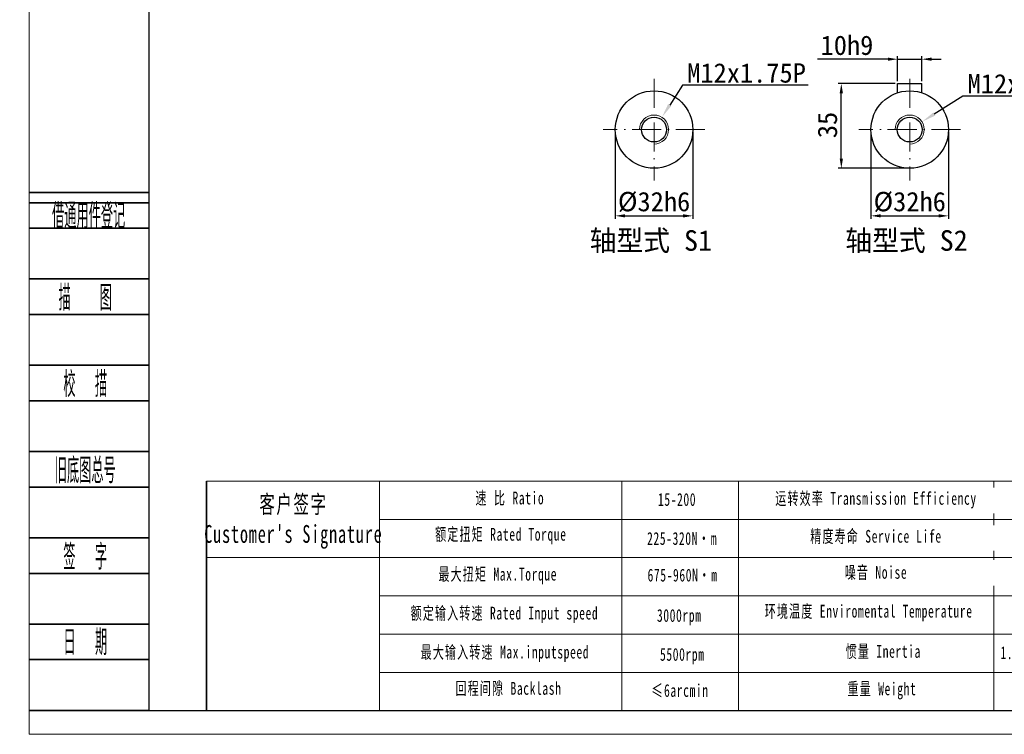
# Model space of a CAD drawing. Header units: millimetres. Extents: x 7099 to 7931, y -723 to -137.
# Tile 1 of 12: x 7099 to 7505, y -723 to -428. Entities that reach past the tile are written whole.
import ezdxf
from ezdxf.enums import TextEntityAlignment as Align

# ---------------------------------------------------------------- set-up
doc = ezdxf.new("R2010")
doc.units = ezdxf.units.MM
doc.header["$PDSIZE"] = -5
doc.linetypes.add('ACAD_ISO10W100', pattern=[18, 12, -3, 0, -3])
doc.layers.get('0').update_dxf_attribs({"lineweight": 18})
doc.layers.get('Defpoints').update_dxf_attribs({"lineweight": 18})
for name, color, linetype, lineweight in [('2细线层', 4, 'Continuous', 35), ('6文字层', 3, 'Continuous', 35), ('7标注层', 4, 'Continuous', 35), ('SLD-0', 7, 'Continuous', 18), ('中心线层', 7, 'ACAD_ISO10W100', 0), ('图框_外框线', 7, 'Continuous', 18), ('尺寸线层', 3, 'Continuous', 18), ('标注线', 7, 'Continuous', 18), ('粗实线', 7, 'Continuous', 40)]:
    doc.layers.add(name, color=color, linetype=linetype, lineweight=lineweight)
doc.styles.add('PC_TEXTSTYLE', font='ISOCP.SHX', dxfattribs={"width": 0.707, "bigfont": 'GBCBIG.SHX'})
doc.styles.add('工程字', font='txt')
doc.styles.add('标准', font='txt', dxfattribs={"width": 0.667})
doc.dimstyles.new('DIMSTYLE_17', dxfattribs={"dimtxt": 8, "dimasz": 12, "dimexe": 0.18, "dimexo": 0.0625, "dimgap": 0.09, "dimtad": 1, "dimtih": 1, "dimtoh": 1, "dimdec": 3, "dimdsep": 46, "dimtxsty": 'Standard', "dimblk": '_CAXARROW', "dimcen": 0.09, "dimdle": 24, "dimadec": 0, "dimazin": 0, "dimtfac": 0.7, "dimtdec": 3, "dimtofl": 0, "dimtmove": 0, "dimatfit": 3, "dimfxl": 1, "dimtolj": 1, "dimarcsym": 0})
doc.dimstyles.new('ISO-25', dxfattribs={"dimtxt": 8, "dimasz": 4, "dimexe": 1.25, "dimexo": 0.625, "dimgap": 1.7, "dimtad": 1, "dimtxsty": '工程字', "dimcen": 2, "dimdle": 8, "dimadec": 0, "dimazin": 0, "dimtfac": 1, "dimtmove": 0, "dimatfit": 3, "dimfxl": 1, "dimarcsym": 0})

# ---------------------------------------------------------------- blocks, each defined once
blk = doc.blocks.new('*D93')
at = {"layer": 'Defpoints', "color": 0}
for p in [(7449.97, -473.48), (7481.97, -473.48), (7481.97, -509.09)]:
    blk.add_point(p, dxfattribs=at)
at = {"layer": '尺寸线层', "color": 0, "lineweight": -2}
for p, q in [((7449.97, -474.48), (7449.97, -510.34)), ((7481.97, -474.48), (7481.97, -510.34)), ((7453.97, -509.09), (7477.97, -509.09))]:
    blk.add_line(p, q, dxfattribs=at)
at = {"layer": '尺寸线层', "color": 0}
for points in [[(7453.97, -508.43), (7453.97, -509.76), (7449.97, -509.09)], [(7477.97, -509.76), (7477.97, -508.43), (7481.97, -509.09)]]:
    blk.add_solid(points, dxfattribs=at)
at = {"layer": '尺寸线层', "color": 0, "insert": (7465.97, -503.39), "char_height": 8, "attachment_point": 5, "style": '工程字'}
blk.add_mtext('%%C32h6', dxfattribs=at)
blk = doc.blocks.new('*D94')
at = {"layer": 'Defpoints', "color": 0}
for p in [(7437.75, -454.48), (7460.97, -454.48), (7465.97, -489.48)]:
    blk.add_point(p, dxfattribs=at)
at = {"layer": '尺寸线层', "color": 0, "lineweight": -2}
for p, q in [((7459.97, -454.48), (7436.5, -454.48)), ((7437.75, -485.48), (7437.75, -458.48)), ((7464.97, -489.48), (7436.5, -489.48))]:
    blk.add_line(p, q, dxfattribs=at)
at = {"layer": '尺寸线层', "color": 0}
for points in [[(7438.42, -458.48), (7437.08, -458.48), (7437.75, -454.48)], [(7437.08, -485.48), (7438.42, -485.48), (7437.75, -489.48)]]:
    blk.add_solid(points, dxfattribs=at)
at = {"layer": '尺寸线层', "color": 0, "insert": (7432.05, -471.58), "char_height": 8, "attachment_point": 5, "rotation": 90, "style": '工程字'}
blk.add_mtext('35', dxfattribs=at)
blk = doc.blocks.new('*D95')
at = {"layer": 'Defpoints', "color": 0}
for p in [(7470.97, -444.43), (7460.97, -454.48), (7470.97, -454.48)]:
    blk.add_point(p, dxfattribs=at)
at = {"layer": '尺寸线层', "color": 0, "lineweight": -2}
for p, q in [((7456.97, -444.43), (7427.89, -444.43)), ((7460.97, -453.48), (7460.97, -443.18)), ((7460.97, -444.43), (7470.97, -444.43)), ((7470.97, -453.48), (7470.97, -443.18)), ((7474.97, -444.43), (7478.97, -444.43))]:
    blk.add_line(p, q, dxfattribs=at)
at = {"layer": '尺寸线层', "color": 0}
for points in [[(7456.97, -445.1), (7456.97, -443.77), (7460.97, -444.43)], [(7474.97, -443.77), (7474.97, -445.1), (7470.97, -444.43)]]:
    blk.add_solid(points, dxfattribs=at)
at = {"layer": '尺寸线层', "color": 0, "insert": (7440.07, -438.73), "char_height": 8, "attachment_point": 5, "style": '工程字'}
blk.add_mtext('10h9', dxfattribs=at)
blk = doc.blocks.new('_CAXARROW')
blk.add_hatch(color=0).paths.add_polyline_path([(0, 0), (-1, 0.125), (-1, -0.125)], flags=0)
blk = doc.blocks.new('*D96')
at = {"layer": 'Defpoints', "color": 0}
for p in [(7471.04, -470.27), (7460.9, -476.69)]:
    blk.add_point(p, dxfattribs=at)
at = {"layer": '尺寸线层', "color": 0, "lineweight": -2}
for p, q in [((7487.85, -459.64), (7476.11, -467.07)), ((7539.8, -459.64), (7487.85, -459.64)), ((7465.88, -473.48), (7466.06, -473.48)), ((7465.97, -473.57), (7465.97, -473.39))]:
    blk.add_line(p, q, dxfattribs=at)
at = {"layer": '尺寸线层', "color": 0, "lineweight": -2, "xscale": 6, "yscale": 6, "zscale": 6, "rotation": 212.3170549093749}
blk.add_blockref('_CAXARROW', (7471.04, -470.27), dxfattribs=at)
at = {"layer": '尺寸线层', "color": 0, "lineweight": 25, "insert": (7514.32, -454.64), "char_height": 8, "attachment_point": 5, "style": '工程字'}
blk.add_mtext('\\A1;M12x1.75P', dxfattribs=at)
blk = doc.blocks.new('_FILLED')
at = {"linetype": 'ByBlock'}
blk.add_hatch(color=0, dxfattribs=at).paths.add_polyline_path([(0, 0), (-1, 0.133), (-1, -0.133)], flags=0)
blk = doc.blocks.new('*D98')
at = {"layer": 'Defpoints', "color": 0}
for p in [(7344.48, -473.48), (7376.48, -473.48), (7376.48, -509.09)]:
    blk.add_point(p, dxfattribs=at)
at = {"layer": '尺寸线层', "color": 0, "lineweight": -2}
for p, q in [((7344.48, -474.48), (7344.48, -510.34)), ((7376.48, -474.48), (7376.48, -510.34)), ((7348.48, -509.09), (7372.48, -509.09))]:
    blk.add_line(p, q, dxfattribs=at)
at = {"layer": '尺寸线层', "color": 0}
for points in [[(7348.48, -508.43), (7348.48, -509.76), (7344.48, -509.09)], [(7372.48, -509.76), (7372.48, -508.43), (7376.48, -509.09)]]:
    blk.add_solid(points, dxfattribs=at)
at = {"layer": '尺寸线层', "color": 0, "insert": (7360.48, -503.39), "char_height": 8, "attachment_point": 5, "style": '工程字'}
blk.add_mtext('%%C32h6', dxfattribs=at)
blk = doc.blocks.new('*D99')
at = {"layer": 'Defpoints', "color": 0}
for p in [(7363.7, -468.42), (7357.25, -478.54)]:
    blk.add_point(p, dxfattribs=at)
at = {"layer": '尺寸线层', "color": 0, "lineweight": -2}
for p, q in [((7372.16, -455.17), (7366.93, -463.37)), ((7424.11, -455.17), (7372.16, -455.17)), ((7360.39, -473.48), (7360.57, -473.48)), ((7360.48, -473.57), (7360.48, -473.39))]:
    blk.add_line(p, q, dxfattribs=at)
at = {"layer": '尺寸线层', "color": 0, "lineweight": -2, "xscale": 6, "yscale": 6, "zscale": 6, "rotation": 237.4443507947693}
blk.add_blockref('_CAXARROW', (7363.7, -468.42), dxfattribs=at)
at = {"layer": '尺寸线层', "color": 0, "lineweight": 25, "insert": (7398.64, -450.17), "char_height": 8, "attachment_point": 5, "style": '工程字'}
blk.add_mtext('\\A1;M12x1.75P', dxfattribs=at)

msp = doc.modelspace()

# ---------------------------------------------------------------- linework, layer by layer
for p, q in [((7247.245, -618.5922), (7247.245, -713.274)), ((7347.1842, -618.5922), (7347.1842, -713.274))]:
    msp.add_line(p, q)
at = {"layer": '2细线层'}
for p, q in [((7102.8969, -499.5097), (7151.9576, -499.5097)), ((7102.8969, -503.7009), (7151.9576, -503.7009)), ((7102.8969, -514.1787), (7151.9576, -514.1787)), ((7102.8969, -535.1344), (7151.9576, -535.1344)), ((7102.8969, -549.8034), (7151.9576, -549.8034)), ((7102.8969, -570.7591), (7151.9576, -570.7591)), ((7102.8969, -585.4281), (7151.9576, -585.4281)), ((7102.8969, -606.3838), (7151.9576, -606.3838)), ((7102.8969, -621.0528), (7151.9576, -621.0528)), ((7102.8969, -642.0085), (7151.9576, -642.0085)), ((7102.8969, -656.6775), (7151.9576, -656.6775)), ((7102.8969, -677.6332), (7151.9576, -677.6332)), ((7102.8969, -692.3022), (7151.9576, -692.3022)), ((7102.8969, -713.2579), (7151.9576, -713.2579))]:
    msp.add_line(p, q, dxfattribs=at)
at = {"layer": '7标注层', "color": 0}
msp.add_line((7175.8223, -618.5922), (7175.8223, -713.2579), dxfattribs=at)
at = {"layer": 'SLD-0'}
for p, q in [((7395.3367, -618.5922), (7395.3367, -713.2471)), ((7500.6569, -618.5922), (7500.6569, -713.2579))]:
    msp.add_line(p, q, dxfattribs=at)
at = {"layer": '中心线层', "color": 0}
for p, q in [((7360.4757, -452.4807), (7360.4757, -494.4807)), ((7465.9664, -452.4807), (7465.9664, -494.4807)), ((7381.4757, -473.4807), (7339.4757, -473.4807)), ((7486.9664, -473.4807), (7444.9664, -473.4807))]:
    msp.add_line(p, q, dxfattribs=at)
at = {"layer": '图框_外框线'}
for p, q in [((7175.8223, -618.5922), (7921.1131, -618.5922)), ((7247.245, -634.3872), (7666.1137, -634.3872)), ((7175.8223, -650.1822), (7921.1131, -650.1822)), ((7247.245, -665.9772), (7921.1131, -665.9772)), ((7247.245, -681.7722), (7921.1131, -681.7722)), ((7247.245, -697.5672), (7921.1131, -697.5672))]:
    msp.add_line(p, q, dxfattribs=at)
at = {"layer": '图框_外框线', "color": 3}
msp.add_lwpolyline([(7102.6527, -723.1188), (7930.9741, -723.1188), (7930.9741, -137.3773), (7102.6527, -137.3773)], close=True, dxfattribs=at)
at = {"layer": '图框_外框线', "color": 3, "lineweight": 25}
msp.add_lwpolyline([(7151.9576, -713.2579), (7921.1131, -713.2579), (7921.1131, -147.2383), (7151.9576, -147.2383)], close=True, dxfattribs=at)
at = {"layer": '标注线', "color": 0}
for centre in [(7360.4757, -473.4807), (7465.9664, -473.4807)]:
    msp.add_arc(centre, 6, 270, 180, dxfattribs=at)
at = {"layer": '粗实线', "lineweight": 30}
for p, q in [((7460.9664, -458.282), (7460.9664, -454.4807)), ((7460.9664, -454.4807), (7470.9664, -454.4807)), ((7470.9664, -458.282), (7470.9664, -454.4807))]:
    msp.add_line(p, q, dxfattribs=at)
for centre, radius in [((7360.4757, -473.4807), 16), ((7465.9664, -473.4807), 16), ((7360.4757, -473.4807), 5.125), ((7465.9664, -473.4807), 5.125)]:
    msp.add_circle(centre, radius, dxfattribs=at)

# ---------------------------------------------------------------- texts
at = {"layer": '6文字层', "color": 3, "style": 'PC_TEXTSTYLE'}
for s, width, p in [('借通用件登记', 0.667, (7127.1612, -508.662)), ('描   图', 0.6667, (7125.763, -542.4689)), ('校  描', 0.667, (7125.763, -578.0936)), ('旧底图总号', 0.667, (7125.763, -613.7183)), ('签  字', 0.667, (7125.763, -649.343)), ('日  期', 0.667, (7125.776, -684.7585))]:
    msp.add_text(s, height=10.47785, dxfattribs=dict(at, width=width)).set_placement(p, align=Align.MIDDLE)
at = {"layer": 'SLD-0', "color": 1, "attachment_point": 2, "style": '标准'}
for s, insert, char_height, width in [("\\T1.1;客户签字\\PCustomer's Signature", (7211.6568, -624.4365), 7.371, 91.696), ('\\T1.1;速 比 Ratio', (7300.9593, -622.9354), 5.265, 43.019845), ('\\T1.1;15-200', (7369.9598, -623.5427), 5.265, 22.38568), ('\\T1.1;运转效率 Transmission Efficiency', (7452.0467, -623.0972), 5.265, 89.471058), ('\\T1.1;额定扭矩 Rated Torque', (7297.2585, -637.9132), 5.265, 93.478632), ('\\T1.1;225-320N·m', (7372.048, -639.6398), 5.265, 43.608018), ('\\T1.1;精度寿命 Service Life', (7452.0467, -638.7446), 5.265, 70.22842), ('\\T1.1;最大扭矩 Max.Torque', (7295.9632, -654.3703), 5.265, 62.148096), ('\\T1.1;噪音 Noise', (7452.0467, -653.6378), 5.265, 46.458098), ('\\T1.1;675-960N·m', (7372.2348, -654.7632), 5.265, 52.362822), ('\\T1.1;额定输入转速 Rated Input speed', (7298.7388, -670.4575), 5.265, 82.625473), ('\\T1.1;环境温度 Enviromental Temperature', (7449.0283, -669.6622), 5.265, 273.246595), ('\\T1.1;3000rpm', (7370.8704, -671.4153), 5.265, 36.277985), ('\\T1.1;最大输入转速 Max.inputspeed ', (7298.9239, -686.5448), 5.265, 83.102799), ('\\T1.1;惯量 Inertia', (7455.0652, -686.2522), 5.265, 47.565336), ('{\\T1.1;1.87-2.25kg.cm²}', (7522.8737, -686.825), 5.265, 66.31027), ('\\T1.1;5500rpm', (7372.127, -687.4915), 5.265, 115.123484), ('\\T1.1;回程间隙 Backlash', (7300.4042, -701.5226), 5.265, 67.383296), ('{\\T1.1;≤6arcmin }', (7371.1642, -702.3948), 5.265, 40.500929), ('\\T1.1;重量 Weight', (7454.4992, -701.711), 5.265, 40.939614)]:
    msp.add_mtext(s, dxfattribs=dict(at, insert=insert, char_height=char_height, width=width))
at = {"layer": '标注线', "color": 0, "lineweight": 20, "char_height": 8.5, "attachment_point": 5, "style": '工程字'}
for s, insert in [('轴型式 S1', (7359.1683, -519.7516)), ('轴型式 S2', (7464.6589, -519.7516))]:
    msp.add_mtext(s, dxfattribs=dict(at, insert=insert))

# ---------------------------------------------------------------- dimensions: what is measured, and where the dimension line sits
at = {"layer": '尺寸线层'}
for base, p1, p2, text, picture, middle in [((7470.9664, -444.4336), (7460.9664, -454.4807), (7470.9664, -454.4807), '<>h9', '*D95', (7440.067, -444.4336)), ((7376.4757, -509.0918), (7344.4757, -473.4807), (7376.4757, -473.4807), '%%C<>h6', '*D98', (7360.4757, -509.0918)), ((7481.9664, -509.0918), (7449.9664, -473.4807), (7481.9664, -473.4807), '%%C<>h6', '*D93', (7465.9664, -509.0918))]:
    dim = msp.add_linear_dim(base=base, p1=p1, p2=p2, text=text, dimstyle='ISO-25', override={"dimexo": 1, "dimtxsty": '工程字'}, dxfattribs=at)
    dim.commit()
    dim.dimension.update_dxf_attribs({"geometry": picture, "text_midpoint": middle, "dimtype": 160})
at = {"layer": '尺寸线层', "lineweight": 25}
for p1, p2, picture, middle in [((7357.247, -478.5379), (7363.7044, -468.4235), '*D99', (7398.6391, -455.1726)), ((7460.8958, -476.6883), (7471.037, -470.2731), '*D96', (7514.3214, -459.6395))]:
    dim = msp.add_diameter_dim_2p(p1=p1, p2=p2, text='M12x1.75P', dimstyle='DIMSTYLE_17', override={"dimasz": 6, "dimgap": 1, "dimtxsty": '工程字', "dimtol": 0, "dimldrblk": '_FILLED'}, dxfattribs=at)
    dim.commit()
    dim.dimension.update_dxf_attribs({"geometry": picture, "text_midpoint": middle, "dimtype": 163})
at = {"layer": '尺寸线层'}
dim = msp.add_linear_dim(base=(7437.7511, -454.4807), p1=(7465.9664, -489.4807), p2=(7460.9664, -454.4807), angle=90, dimstyle='ISO-25', override={"dimexo": 1, "dimtxsty": '工程字'}, dxfattribs=at)
dim.commit()
dim.dimension.update_dxf_attribs({"geometry": '*D94', "text_midpoint": (7437.7511, -471.5776), "dimtype": 160})

# ---------------------------------------------------------------- next in the draw order: texts
at = {"layer": 'SLD-0', "color": 1, "char_height": 5.265, "width": 273.246595, "attachment_point": 2, "style": '标准', "bg_fill": 2}
for s, insert in [('{\\f宋体|b0|i0|c134|p2;\\W0.65;扭转刚性 \\fArial|b0|i0|c0|p34;Torsional Rigidity}', (7588.0907, -623.9785)), ('{\\f宋体|b0|i0|c134|p2;容许径向力Max Radial Force}', (7586.8032, -639.4231)), ('{\\f宋体|b0|i0|c134|p2;容许轴向力Max Axial Force}', (7585.0814, -653.8499))]:
    msp.add_mtext(s, dxfattribs=dict(at, insert=insert))

doc.saveas('drawing.dxf')
